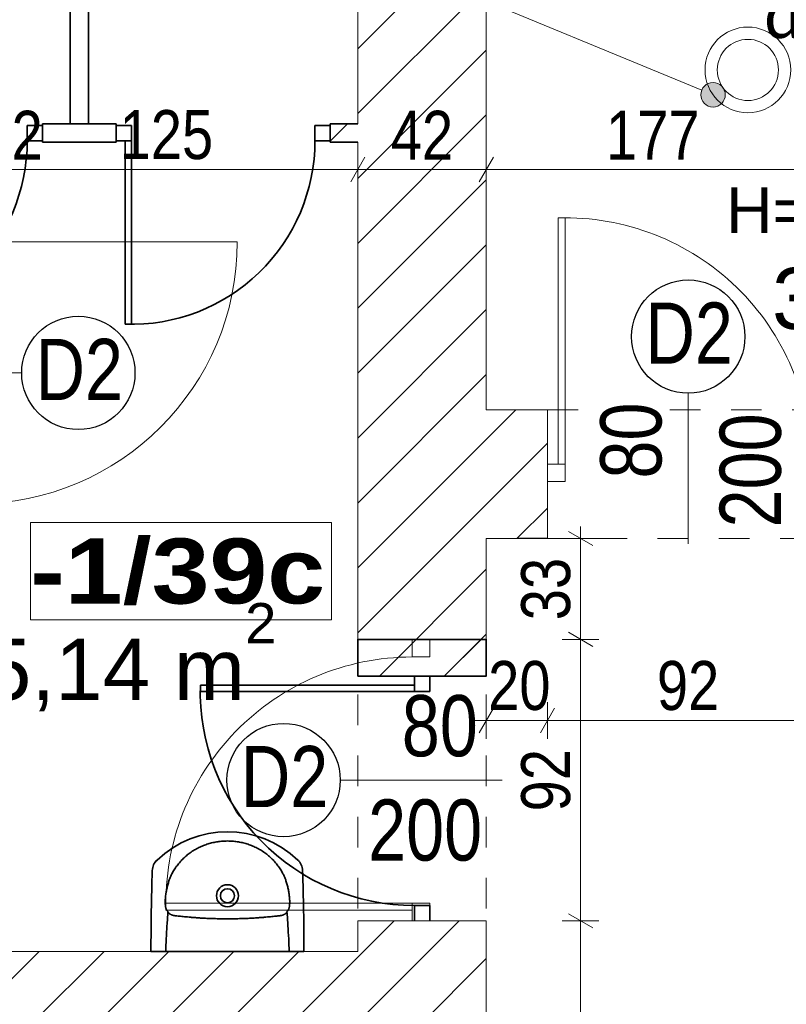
# Model space of a CAD drawing. Header units: centimetres. Extents: x 18292 to 3593338517, y 11794 to 62103.
# Tile 73 of 147: x 898356538 to 898356789, y 55362 to 55684. Entities that reach past the tile are written whole.
import ezdxf

# ---------------------------------------------------------------- set-up
doc = ezdxf.new("R2010")
doc.units = ezdxf.units.CM
doc.header["$MEASUREMENT"] = 0
doc.linetypes.add('Dashed-002', pattern=[20, 10, -10])
for name, color, linetype in [('499-Wymiary i opisy', 7, 'Continuous'), ('___WYBURZENIA', 7, 'Continuous'), ('__PROJEKTOWANE', 7, 'Continuous'), ('MF-NR', 7, 'Continuous'), ('MF_KRESKOWANIE', 7, 'Continuous'), ('MF_NR', 7, 'Continuous'), ('MF_OKNA', 7, 'Continuous'), ('MF_przerywana', 7, 'Continuous'), ('MF_SCIANY_DZIAL istniejące', 7, 'Continuous'), ('MF_SCIANY_KONSTR', 7, 'Continuous'), ('MF_WIDOK', 7, 'Continuous')]:
    doc.layers.add(name, color=color, linetype=linetype)
doc.styles.add('GENERATED_STYLE_2', font='txt')
doc.styles.add('GENERATED_STYLE_4', font='txt')
doc.styles.add('GENERATED_STYLE_5', font='txt')
doc.styles.add('GENERATED_STYLE_7', font='txt')
doc.dimstyles.new('GENERATED_STYLE__1', dxfattribs={"dimtxt": 16, "dimasz": 6.08, "dimexe": 0.18, "dimexo": 0.0625, "dimgap": 0.09, "dimtad": 1, "dimtih": 1, "dimtoh": 1, "dimdec": 0, "dimzin": 0, "dimdsep": 46, "dimtxsty": 'GENERATED_STYLE_4', "dimblk": 'ARROWHEAD_2', "dimblk1": 'ARROWHEAD_2', "dimblk2": 'ARROWHEAD_2', "dimcen": 0.09, "dimse1": 1, "dimse2": 1, "dimclrd": 7, "dimclre": 7, "dimclrt": 7, "dimadec": 0, "dimazin": 0, "dimtfac": 1, "dimtdec": 4, "dimtmove": 0, "dimatfit": 3, "dimfxl": 0, "dimtolj": 1, "dimtzin": 0, "dimarcsym": 0})
doc.dimstyles.new('GENERATED_STYLE__2', dxfattribs={"dimtxt": 16, "dimasz": 6.08, "dimexe": 0.18, "dimexo": 0.0625, "dimgap": 0.09, "dimtad": 1, "dimtih": 1, "dimtoh": 1, "dimdec": 0, "dimzin": 0, "dimdsep": 46, "dimtxsty": 'GENERATED_STYLE_4', "dimblk": 'ARROWHEAD_2', "dimblk1": 'ARROWHEAD_2', "dimblk2": 'ARROWHEAD_2', "dimcen": 0.09, "dimse1": 1, "dimse2": 1, "dimclrd": 7, "dimclre": 7, "dimclrt": 7, "dimadec": 0, "dimazin": 0, "dimtfac": 1, "dimtdec": 4, "dimtmove": 2, "dimatfit": 3, "dimfxl": 0, "dimtolj": 1, "dimtzin": 0, "dimarcsym": 0})
doc.dimstyles.new('GENERATED_STYLE__4', dxfattribs={"dimtxt": 16, "dimasz": 6.08, "dimexe": 0.18, "dimexo": 0.0625, "dimgap": 0.09, "dimtad": 1, "dimdec": 0, "dimzin": 0, "dimdsep": 46, "dimtxsty": 'GENERATED_STYLE_4', "dimblk": 'ARROWHEAD_2', "dimblk1": 'ARROWHEAD_2', "dimblk2": 'ARROWHEAD_2', "dimcen": 0.09, "dimse1": 1, "dimse2": 1, "dimclrd": 7, "dimclre": 7, "dimclrt": 7, "dimadec": 0, "dimazin": 0, "dimtfac": 1, "dimtdec": 4, "dimtmove": 0, "dimatfit": 3, "dimfxl": 0, "dimtolj": 1, "dimtzin": 0, "dimarcsym": 0})
pattern_1 = [(45, (903196041.254, 3898003.605), (-10.606601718, 10.606601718), [])]

# ---------------------------------------------------------------- blocks, each defined once
blk = doc.blocks.new('Drzwi metalowe 21_5')
at = {"layer": '__PROJEKTOWANE', "color": 7, "linetype": 'Continuous', "lineweight": 13}
blk.add_line((42.8, 0), (42.8, 85.6), dxfattribs=at)
at = {"layer": '__PROJEKTOWANE', "color": 150, "linetype": 'Continuous', "lineweight": 13}
for p, q in [((-46, 0), (-50.3, 0)), ((-46, 0), (-50.3, 0)), ((-46, 0), (-46, -10)), ((-46, 0), (-46, -10)), ((46, 0), (46, -10)), ((46, 0), (46, -10)), ((46, 0), (50.3, 0)), ((46, 0), (50.3, 0)), ((-46, -12), (-50.3, -12)), ((-46, -12), (-50.3, -12)), ((-46, -10), (-46, -12)), ((-46, -10), (-46, -12)), ((46, -10), (46, -12)), ((46, -10), (46, -12)), ((46, -12), (50.3, -12)), ((46, -12), (50.3, -12))]:
    blk.add_line(p, q, dxfattribs=at)
at = {"layer": '__PROJEKTOWANE', "color": 7, "linetype": 'Continuous', "lineweight": 15}
for p, q in [((-42.8, 0), (-46, 0)), ((-46, 0), (-46, -10)), ((-42.8, -10), (-42.8, 0)), ((46, 0), (42.8, 0)), ((42.8, 0), (42.8, -10)), ((46, -10), (46, 0)), ((-46, -10), (-42.8, -10)), ((42.8, -10), (46, -10))]:
    blk.add_line(p, q, dxfattribs=at)
at = {"layer": '__PROJEKTOWANE', "color": 7, "linetype": 'Continuous', "lineweight": 13}
blk.add_arc((42.8, 0), 85.6, 90, 180, dxfattribs=at)
blk = doc.blocks.new('*D353', base_point=(903196041.25, 3898003.61))
at = {"layer": '499-Wymiary i opisy', "color": 7, "linetype": 'Continuous', "lineweight": 13}
for p, q in [((898356523.97, 55629.09), (898356523.97, 55641.09)), ((898356648.97, 55629.09), (898356648.97, 55641.09)), ((898356526.28, 55639.09), (898356521.66, 55631.09)), ((898356651.28, 55639.09), (898356646.66, 55631.09)), ((898356523.97, 55635.09), (898356648.97, 55635.09))]:
    blk.add_line(p, q, dxfattribs=at)
at = {"layer": '499-Wymiary i opisy', "color": 7, "lineweight": 13, "char_height": 16, "attachment_point": 7, "style": 'GENERATED_STYLE_4'}
for s, insert in [('\\A1;{\\pql;\\fArial Narrow|b0|i0|c238|p34;12}', (898356525.6, 55638.29)), ('\\A1;{\\pql;\\fArial Narrow|b0|i0|c238|p34;125}', (898356571.11, 55638.29))]:
    blk.add_mtext(s, dxfattribs=dict(at, insert=insert))
blk = doc.blocks.new('ARROWHEAD_2')
at = {"color": 0, "linetype": 'Continuous', "lineweight": 0}
for p, q in [((-0.378, -0.655), (0.378, 0.655)), ((0, 0), (-1, 0))]:
    blk.add_line(p, q, dxfattribs=at)
blk = doc.blocks.new('*D354', base_point=(903196041.25, 3898003.61))
at = {"layer": '499-Wymiary i opisy', "color": 7, "linetype": 'Continuous', "lineweight": 13}
for p, q in [((898356648.97, 55629.09), (898356648.97, 55641.09)), ((898356690.97, 55629.09), (898356690.97, 55641.09)), ((898356651.28, 55639.09), (898356646.66, 55631.09)), ((898356693.28, 55639.09), (898356688.66, 55631.09)), ((898356648.97, 55635.09), (898356690.97, 55635.09))]:
    blk.add_line(p, q, dxfattribs=at)
at = {"layer": '499-Wymiary i opisy', "color": 7, "lineweight": 13, "insert": (898356659.73, 55638.29), "char_height": 16, "attachment_point": 7, "style": 'GENERATED_STYLE_4'}
blk.add_mtext('\\A1;{\\pql;\\fArial Narrow|b0|i0|c238|p34;42}', dxfattribs=at)
blk = doc.blocks.new('*D355', base_point=(903196041.25, 3898003.61))
at = {"layer": '499-Wymiary i opisy', "color": 7, "linetype": 'Continuous', "lineweight": 13}
for p, q in [((898356690.97, 55629.09), (898356690.97, 55641.09)), ((898356867.97, 55629.09), (898356867.97, 55641.09)), ((898356693.28, 55639.09), (898356688.66, 55631.09)), ((898356870.28, 55639.09), (898356865.66, 55631.09)), ((898356690.97, 55635.09), (898356867.97, 55635.09))]:
    blk.add_line(p, q, dxfattribs=at)
at = {"layer": '499-Wymiary i opisy', "color": 7, "lineweight": 13, "insert": (898356730.09, 55638.29), "char_height": 16, "attachment_point": 7, "style": 'GENERATED_STYLE_4'}
blk.add_mtext('\\A1;{\\pql;\\fArial Narrow|b0|i0|c238|p34;177}', dxfattribs=at)
blk = doc.blocks.new('*D424', base_point=(903196041.25, 3898003.61))
at = {"layer": '499-Wymiary i opisy', "color": 7, "linetype": 'Continuous', "lineweight": 13}
for p, q in [((898356690.97, 55448.99), (898356690.97, 55460.99)), ((898356710.97, 55448.99), (898356710.97, 55460.99)), ((898356693.28, 55458.99), (898356688.66, 55450.99)), ((898356713.28, 55458.99), (898356708.66, 55450.99)), ((898356687.06, 55454.99), (898356690.97, 55454.99)), ((898356690.97, 55454.99), (898356710.97, 55454.99))]:
    blk.add_line(p, q, dxfattribs=at)
at = {"layer": '499-Wymiary i opisy', "color": 7, "lineweight": 13, "insert": (898356691.56, 55458.19), "char_height": 16, "attachment_point": 7, "style": 'GENERATED_STYLE_4'}
blk.add_mtext('\\A1;{\\pql;\\fArial Narrow|b0|i0|c238|p34;20}', dxfattribs=at)
blk = doc.blocks.new('*D425', base_point=(903196041.25, 3898003.61))
at = {"layer": '499-Wymiary i opisy', "color": 7, "linetype": 'Continuous', "lineweight": 13}
for p, q in [((898356710.97, 55448.99), (898356710.97, 55460.99)), ((898356802.97, 55448.99), (898356802.97, 55460.99)), ((898356713.28, 55458.99), (898356708.66, 55450.99)), ((898356805.28, 55458.99), (898356800.66, 55450.99)), ((898356710.97, 55454.99), (898356802.97, 55454.99))]:
    blk.add_line(p, q, dxfattribs=at)
at = {"layer": '499-Wymiary i opisy', "color": 7, "lineweight": 13, "insert": (898356746.73, 55458.19), "char_height": 16, "attachment_point": 7, "style": 'GENERATED_STYLE_4'}
blk.add_mtext('\\A1;{\\pql;\\fArial Narrow|b0|i0|c238|p34;92}', dxfattribs=at)
blk = doc.blocks.new('*D433', base_point=(903196041.25, 3898003.61))
at = {"layer": '499-Wymiary i opisy', "color": 7, "linetype": 'Continuous', "lineweight": 13}
for p, q in [((898356727.79, 55389.49), (898356715.79, 55389.49)), ((898356717.79, 55391.8), (898356725.79, 55387.18)), ((898356721.79, 55191.49), (898356721.79, 55389.49)), ((898356717.79, 55193.8), (898356725.79, 55189.18)), ((898356727.79, 55191.49), (898356715.79, 55191.49))]:
    blk.add_line(p, q, dxfattribs=at)
at = {"layer": '499-Wymiary i opisy', "color": 7, "lineweight": 13, "insert": (898356718.59, 55275.13), "char_height": 16, "attachment_point": 7, "rotation": 90, "style": 'GENERATED_STYLE_4'}
blk.add_mtext('\\A1;{\\pql;\\fArial Narrow|b0|i0|c238|p34;198}', dxfattribs=at)
blk = doc.blocks.new('*D434', base_point=(903196041.25, 3898003.61))
at = {"layer": '499-Wymiary i opisy', "color": 7, "linetype": 'Continuous', "lineweight": 13}
for p, q in [((898356717.79, 55483.8), (898356725.79, 55479.18)), ((898356727.79, 55481.49), (898356715.79, 55481.49)), ((898356721.79, 55389.49), (898356721.79, 55481.49)), ((898356727.79, 55389.49), (898356715.79, 55389.49)), ((898356717.79, 55391.8), (898356725.79, 55387.18))]:
    blk.add_line(p, q, dxfattribs=at)
at = {"layer": '499-Wymiary i opisy', "color": 7, "lineweight": 13, "insert": (898356718.59, 55425.25), "char_height": 16, "attachment_point": 7, "rotation": 90, "style": 'GENERATED_STYLE_4'}
blk.add_mtext('\\A1;{\\pql;\\fArial Narrow|b0|i0|c238|p34;92}', dxfattribs=at)
blk = doc.blocks.new('*D435', base_point=(903196041.25, 3898003.61))
at = {"layer": '499-Wymiary i opisy', "color": 7, "linetype": 'Continuous', "lineweight": 13}
for p, q in [((898356721.79, 55514.49), (898356721.79, 55518.41)), ((898356725.79, 55512.18), (898356717.79, 55516.8)), ((898356727.79, 55514.49), (898356715.79, 55514.49)), ((898356721.79, 55481.49), (898356721.79, 55514.49)), ((898356717.79, 55483.8), (898356725.79, 55479.18)), ((898356727.79, 55481.49), (898356715.79, 55481.49))]:
    blk.add_line(p, q, dxfattribs=at)
at = {"layer": '499-Wymiary i opisy', "color": 7, "lineweight": 13, "insert": (898356718.59, 55487.75), "char_height": 16, "attachment_point": 7, "rotation": 90, "style": 'GENERATED_STYLE_4'}
blk.add_mtext('\\A1;{\\pql;\\fArial Narrow|b0|i0|c238|p34;33}', dxfattribs=at)
blk = doc.blocks.new('*D478', base_point=(903196041.25, 3898003.61))
at = {"layer": '499-Wymiary i opisy', "color": 7, "linetype": 'Continuous', "lineweight": 13}
for p, q in [((898356511.97, 55751.85), (898356511.97, 55763.85)), ((898356523.97, 55751.85), (898356523.97, 55763.85)), ((898356514.28, 55761.85), (898356509.66, 55753.85)), ((898356521.66, 55753.85), (898356526.28, 55761.85)), ((898356511.97, 55757.85), (898356523.97, 55757.85)), ((898356523.97, 55757.85), (898356527.88, 55757.85))]:
    blk.add_line(p, q, dxfattribs=at)
at = {"layer": '499-Wymiary i opisy', "color": 7, "lineweight": 13, "insert": (898356526.28, 55761.05), "char_height": 16, "attachment_point": 7, "style": 'GENERATED_STYLE_4'}
blk.add_mtext('\\A1;{\\pql;\\fArial Narrow|b0|i0|c238|p34;12}', dxfattribs=at)

msp = doc.modelspace()

# ---------------------------------------------------------------- hatches: boundary and pattern name
at = {"layer": '___WYBURZENIA', "linetype": 'Continuous', "lineweight": 35}
h = msp.add_hatch(dxfattribs=at)
h.set_pattern_fill('bloczki_ceramiczne_0006', color=30, style=0, pattern_type=2)
h.set_pattern_definition(pattern_1)
h.paths.add_polyline_path([(898356648.97, 55469.49), (898356690.97, 55469.49), (898356690.97, 55481.49), (898356648.97, 55481.49)])
at = {"layer": '__PROJEKTOWANE', "linetype": 'Continuous', "lineweight": 13}
msp.add_hatch(color=150, dxfattribs=at).paths.add_polyline_path([(898356761.07, 55659.52), (898356761.38, 55657.99), (898356762.24, 55656.69), (898356763.54, 55655.83), (898356765.07, 55655.52), (898356766.6, 55655.83), (898356767.9, 55656.69), (898356768.77, 55657.99), (898356769.07, 55659.52), (898356768.77, 55661.05), (898356767.9, 55662.35), (898356766.6, 55663.22), (898356765.07, 55663.52), (898356763.54, 55663.22), (898356762.24, 55662.35), (898356761.38, 55661.05)])
at = {"layer": 'MF_KRESKOWANIE', "linetype": 'Continuous', "lineweight": 13}
h = msp.add_hatch(dxfattribs=at)
h.set_pattern_fill('bloczki_ceramiczne_0006', color=250, style=0, pattern_type=2)
h.set_pattern_definition(pattern_1)
h.paths.add_polyline_path([(898356648.97, 55649.99), (898356639.95, 55649.99), (898356639.95, 55643.99), (898356648.97, 55643.99), (898356648.97, 55469.49), (898356690.97, 55469.49), (898356690.97, 55514.49), (898356710.97, 55514.65), (898356710.97, 55556.49), (898356690.97, 55556.49), (898356690.97, 55776.49), (898356696.97, 55776.49), (898356696.97, 55820.49), (898356684.97, 55820.49), (898356684.97, 55850.49), (898356660.97, 55850.49), (898356660.97, 55820.49), (898356639.7, 55820.49), (898356639.7, 55790.49), (898356648.97, 55790.49)])
h = msp.add_hatch(dxfattribs=at)
h.set_pattern_fill('bloczki_ceramiczne_0006', color=250, style=0, pattern_type=2)
h.set_pattern_definition(pattern_1)
h.paths.add_polyline_path([(898356084.97, 55355.49), (898356648.97, 55355.49), (898356648.97, 55191.49), (898356690.97, 55191.49), (898356690.97, 55389.49), (898356648.97, 55389.49), (898356648.97, 55379.49), (898356372.97, 55379.49), (898356366.94, 55379.49), (898356278.95, 55379.49), (898356272.95, 55379.49), (898356184.96, 55379.49), (898356178.96, 55379.49), (898356084.97, 55379.49)])

# ---------------------------------------------------------------- linework, layer by layer
at = {"layer": '___WYBURZENIA', "color": 30, "linetype": 'Continuous', "lineweight": 35}
for p, q in [((898356554.93, 55790.1), (898356554.93, 55649.99)), ((898356560.93, 55790.1), (898356560.93, 55649.99)), ((898356545.91, 55649.49), (898356540.91, 55649.49)), ((898356540.91, 55649.49), (898356540.91, 55644.49)), ((898356545.91, 55649.99), (898356569.95, 55649.99)), ((898356545.91, 55649.99), (898356545.91, 55643.99)), ((898356545.91, 55646.99), (898356545.91, 55649.49)), ((898356569.95, 55643.99), (898356569.95, 55649.99)), ((898356569.95, 55646.99), (898356569.95, 55649.49)), ((898356569.95, 55649.49), (898356574.95, 55649.49)), ((898356574.95, 55649.49), (898356574.95, 55644.49)), ((898356639.95, 55649.49), (898356634.95, 55649.49)), ((898356634.95, 55649.49), (898356634.95, 55644.49)), ((898356639.95, 55649.99), (898356639.95, 55643.99)), ((898356639.95, 55649.99), (898356648.97, 55649.99)), ((898356639.95, 55646.99), (898356639.95, 55649.49)), ((898356540.91, 55644.49), (898356545.91, 55644.49)), ((898356545.91, 55643.99), (898356569.95, 55643.99)), ((898356560.93, 55643.99), (898356569.95, 55643.99)), ((898356574.95, 55644.49), (898356569.95, 55644.49)), ((898356572.95, 55644.49), (898356572.95, 55584.53)), ((898356574.95, 55644.49), (898356574.95, 55584.49)), ((898356634.95, 55644.49), (898356639.95, 55644.49)), ((898356639.95, 55643.99), (898356648.97, 55643.99)), ((898356639.95, 55643.99), (898356648.97, 55643.99)), ((898356667.47, 55464.49), (898356667.47, 55469.49)), ((898356672.47, 55469.49), (898356672.47, 55464.49)), ((898356667.47, 55464.49), (898356597.47, 55464.49)), ((898356667.47, 55466.49), (898356597.5, 55466.49)), ((898356672.47, 55464.49), (898356667.47, 55464.49)), ((898356672.47, 55394.49), (898356667.47, 55394.49)), ((898356667.47, 55394.49), (898356667.47, 55389.49)), ((898356672.47, 55389.49), (898356672.47, 55394.49)), ((898356581.36, 55379.49), (898356631.36, 55379.49))]:
    msp.add_line(p, q, dxfattribs=at)
at = {"layer": '___WYBURZENIA', "color": 30, "linetype": 'Continuous', "lineweight": 35, "flags": 128}
msp.add_lwpolyline([(898356648.97, 55469.49), (898356690.97, 55469.49), (898356690.97, 55481.49), (898356648.97, 55481.49)], close=True, dxfattribs=at)
at = {"layer": '___WYBURZENIA', "color": 30, "linetype": 'Continuous', "lineweight": 35}
for radius in [3.6, 2.3]:
    msp.add_circle((898356606.36, 55397.69), radius, dxfattribs=at)
for centre, radius, start, end in [((898356480.91, 55644.49), 60, 268.0898, 0), ((898356574.95, 55644.49), 60, 268.0898, 0), ((898356667.47, 55464.49), 70, 178.3628, 270), ((898356606.36, 55385.29), 33.3, 46.2524, 133.7476), ((898356586.79, 55405.74), 5, 133.7476, 178.1181), ((898356625.93, 55405.74), 5, 1.8819, 46.2524), ((898357385.5, 55379.49), 804.15, 178.11808, 180), ((898355827.21, 55379.49), 804.15, 0, 1.88192)]:
    msp.add_arc(centre, radius, start, end, dxfattribs=at)
for points, knots in [([(898356588.34, 55405.12), (898356588.47, 55405.36), (898356588.6, 55405.59), (898356588.74, 55405.83), (898356588.88, 55406.06), (898356589.03, 55406.29), (898356589.18, 55406.51), (898356589.32, 55406.74), (898356589.48, 55406.97), (898356589.64, 55407.19), (898356589.79, 55407.41), (898356589.96, 55407.62), (898356590.12, 55407.84), (898356590.29, 55408.05), (898356590.46, 55408.26), (898356590.64, 55408.47), (898356590.81, 55408.68), (898356590.99, 55408.88), (898356591.17, 55409.08), (898356591.36, 55409.28), (898356591.54, 55409.47), (898356591.73, 55409.66), (898356591.92, 55409.85), (898356592.12, 55410.04), (898356592.32, 55410.22), (898356592.51, 55410.4), (898356592.71, 55410.58), (898356592.92, 55410.76), (898356593.12, 55410.93), (898356593.33, 55411.1), (898356593.54, 55411.26), (898356593.75, 55411.43), (898356593.97, 55411.59), (898356594.19, 55411.75), (898356594.41, 55411.9), (898356594.63, 55412.06), (898356594.86, 55412.21), (898356595.09, 55412.36), (898356595.32, 55412.5), (898356595.55, 55412.64), (898356595.79, 55412.78), (898356596.02, 55412.92), (898356596.27, 55413.05), (898356596.51, 55413.18), (898356596.75, 55413.31), (898356597, 55413.43), (898356597.24, 55413.55), (898356597.49, 55413.67), (898356597.74, 55413.78), (898356597.99, 55413.89), (898356598.24, 55414), (898356598.49, 55414.1), (898356598.75, 55414.2), (898356599, 55414.29), (898356599.25, 55414.38), (898356599.51, 55414.47), (898356599.76, 55414.56), (898356600.02, 55414.63), (898356600.28, 55414.71), (898356600.54, 55414.79), (898356600.8, 55414.86), (898356601.06, 55414.93), (898356601.32, 55414.99), (898356601.58, 55415.05), (898356601.85, 55415.11), (898356602.11, 55415.17), (898356602.38, 55415.22), (898356602.64, 55415.26), (898356602.91, 55415.31), (898356603.17, 55415.35), (898356603.44, 55415.39), (898356603.7, 55415.42), (898356603.97, 55415.45), (898356604.23, 55415.48), (898356604.5, 55415.51), (898356604.77, 55415.53), (898356605.03, 55415.55), (898356605.3, 55415.56), (898356605.56, 55415.57), (898356605.83, 55415.58), (898356606.09, 55415.58), (898356606.36, 55415.58)], [0, 0, 0, 0, 1, 1, 1, 2, 2, 2, 3, 3, 3, 4, 4, 4, 5, 5, 5, 6, 6, 6, 7, 7, 7, 8, 8, 8, 9, 9, 9, 10, 10, 10, 11, 11, 11, 12, 12, 12, 13, 13, 13, 14, 14, 14, 15, 15, 15, 16, 16, 16, 17, 17, 17, 18, 18, 18, 19, 19, 19, 20, 20, 20, 21, 21, 21, 22, 22, 22, 23, 23, 23, 24, 24, 24, 25, 25, 25, 26, 26, 26, 27, 27, 27, 27]), ([(898356624.37, 55405.12), (898356624.25, 55405.36), (898356624.11, 55405.59), (898356623.97, 55405.83), (898356623.83, 55406.06), (898356623.69, 55406.29), (898356623.54, 55406.51), (898356623.39, 55406.74), (898356623.24, 55406.97), (898356623.08, 55407.19), (898356622.92, 55407.41), (898356622.76, 55407.62), (898356622.59, 55407.84), (898356622.43, 55408.05), (898356622.26, 55408.26), (898356622.08, 55408.47), (898356621.91, 55408.68), (898356621.73, 55408.88), (898356621.54, 55409.08), (898356621.36, 55409.28), (898356621.17, 55409.47), (898356620.98, 55409.66), (898356620.79, 55409.85), (898356620.6, 55410.04), (898356620.4, 55410.22), (898356620.2, 55410.4), (898356620, 55410.58), (898356619.8, 55410.76), (898356619.59, 55410.93), (898356619.39, 55411.1), (898356619.18, 55411.26), (898356618.96, 55411.43), (898356618.75, 55411.59), (898356618.53, 55411.75), (898356618.31, 55411.9), (898356618.09, 55412.06), (898356617.86, 55412.21), (898356617.63, 55412.36), (898356617.4, 55412.5), (898356617.17, 55412.64), (898356616.93, 55412.78), (898356616.69, 55412.92), (898356616.45, 55413.05), (898356616.21, 55413.18), (898356615.97, 55413.31), (898356615.72, 55413.43), (898356615.47, 55413.55), (898356615.22, 55413.67), (898356614.97, 55413.78), (898356614.73, 55413.89), (898356614.48, 55414), (898356614.22, 55414.1), (898356613.97, 55414.2), (898356613.72, 55414.29), (898356613.46, 55414.38), (898356613.21, 55414.47), (898356612.95, 55414.56), (898356612.7, 55414.63), (898356612.44, 55414.71), (898356612.18, 55414.79), (898356611.92, 55414.86), (898356611.66, 55414.93), (898356611.4, 55414.99), (898356611.13, 55415.05), (898356610.87, 55415.11), (898356610.61, 55415.17), (898356610.34, 55415.22), (898356610.08, 55415.26), (898356609.81, 55415.31), (898356609.55, 55415.35), (898356609.28, 55415.39), (898356609.01, 55415.42), (898356608.75, 55415.45), (898356608.48, 55415.48), (898356608.22, 55415.51), (898356607.95, 55415.53), (898356607.68, 55415.55), (898356607.42, 55415.56), (898356607.15, 55415.57), (898356606.89, 55415.58), (898356606.62, 55415.58), (898356606.36, 55415.58)], [0, 0, 0, 0, 1, 1, 1, 2, 2, 2, 3, 3, 3, 4, 4, 4, 5, 5, 5, 6, 6, 6, 7, 7, 7, 8, 8, 8, 9, 9, 9, 10, 10, 10, 11, 11, 11, 12, 12, 12, 13, 13, 13, 14, 14, 14, 15, 15, 15, 16, 16, 16, 17, 17, 17, 18, 18, 18, 19, 19, 19, 20, 20, 20, 21, 21, 21, 22, 22, 22, 23, 23, 23, 24, 24, 24, 25, 25, 25, 26, 26, 26, 27, 27, 27, 27]), ([(898356586.28, 55398.66), (898356586.32, 55398.88), (898356586.35, 55399.1), (898356586.39, 55399.32), (898356586.43, 55399.54), (898356586.48, 55399.76), (898356586.52, 55399.98), (898356586.57, 55400.2), (898356586.62, 55400.42), (898356586.67, 55400.64), (898356586.73, 55400.86), (898356586.78, 55401.08), (898356586.84, 55401.29), (898356586.9, 55401.51), (898356586.97, 55401.73), (898356587.03, 55401.94), (898356587.1, 55402.16), (898356587.17, 55402.37), (898356587.24, 55402.59)], [0, 0, 0, 0, 1, 1, 1, 2, 2, 2, 3, 3, 3, 4, 4, 4, 5, 5, 5, 6, 6, 6, 6]), ([(898356587.24, 55402.59), (898356587.3, 55402.76), (898356587.36, 55402.92), (898356587.42, 55403.09), (898356587.48, 55403.26), (898356587.55, 55403.43), (898356587.62, 55403.6), (898356587.69, 55403.78), (898356587.77, 55403.95), (898356587.85, 55404.12), (898356587.92, 55404.29), (898356588, 55404.46), (898356588.09, 55404.63), (898356588.17, 55404.79), (898356588.25, 55404.96), (898356588.34, 55405.12)], [0, 0, 0, 0, 1, 1, 1, 2, 2, 2, 3, 3, 3, 4, 4, 4, 5, 5, 5, 5]), ([(898356625.47, 55402.59), (898356625.42, 55402.76), (898356625.36, 55402.92), (898356625.3, 55403.09), (898356625.23, 55403.26), (898356625.16, 55403.43), (898356625.09, 55403.6), (898356625.02, 55403.78), (898356624.95, 55403.95), (898356624.87, 55404.12), (898356624.79, 55404.29), (898356624.71, 55404.46), (898356624.63, 55404.63), (898356624.55, 55404.79), (898356624.46, 55404.96), (898356624.37, 55405.12)], [0, 0, 0, 0, 1, 1, 1, 2, 2, 2, 3, 3, 3, 4, 4, 4, 5, 5, 5, 5]), ([(898356626.43, 55398.66), (898356626.4, 55398.88), (898356626.36, 55399.1), (898356626.32, 55399.32), (898356626.28, 55399.54), (898356626.24, 55399.76), (898356626.19, 55399.98), (898356626.15, 55400.2), (898356626.1, 55400.42), (898356626.04, 55400.64), (898356625.99, 55400.86), (898356625.93, 55401.08), (898356625.87, 55401.29), (898356625.81, 55401.51), (898356625.75, 55401.73), (898356625.68, 55401.94), (898356625.62, 55402.16), (898356625.55, 55402.37), (898356625.47, 55402.59)], [0, 0, 0, 0, 1, 1, 1, 2, 2, 2, 3, 3, 3, 4, 4, 4, 5, 5, 5, 6, 6, 6, 6]), ([(898356586.08, 55394.35), (898356586.07, 55394.48), (898356586.05, 55394.6), (898356586.05, 55394.73), (898356586.04, 55394.87), (898356586.03, 55395), (898356586.02, 55395.14), (898356586.02, 55395.29), (898356586.01, 55395.44), (898356586.01, 55395.59), (898356586.01, 55395.76), (898356586.02, 55395.93), (898356586.02, 55396.1), (898356586.03, 55396.29), (898356586.04, 55396.48), (898356586.06, 55396.67), (898356586.07, 55396.89), (898356586.09, 55397.11), (898356586.11, 55397.32), (898356586.14, 55397.56), (898356586.17, 55397.8), (898356586.2, 55398.04)], [0, 0, 0, 0, 1, 1, 1, 2, 2, 2, 3, 3, 3, 4, 4, 4, 5, 5, 5, 6, 6, 6, 7, 7, 7, 7]), ([(898356586.2, 55398.04), (898356586.21, 55398.15), (898356586.22, 55398.25), (898356586.24, 55398.35), (898356586.25, 55398.45), (898356586.27, 55398.56), (898356586.28, 55398.66)], [0, 0, 0, 0, 1, 1, 1, 2, 2, 2, 2]), ([(898356626.52, 55398.04), (898356626.51, 55398.15), (898356626.49, 55398.25), (898356626.48, 55398.35), (898356626.46, 55398.45), (898356626.45, 55398.56), (898356626.43, 55398.66)], [0, 0, 0, 0, 1, 1, 1, 2, 2, 2, 2]), ([(898356626.64, 55394.35), (898356626.65, 55394.48), (898356626.66, 55394.6), (898356626.67, 55394.73), (898356626.68, 55394.87), (898356626.69, 55395), (898356626.69, 55395.14), (898356626.7, 55395.29), (898356626.7, 55395.44), (898356626.7, 55395.59), (898356626.7, 55395.76), (898356626.7, 55395.93), (898356626.69, 55396.1), (898356626.68, 55396.29), (898356626.67, 55396.48), (898356626.66, 55396.67), (898356626.64, 55396.89), (898356626.63, 55397.11), (898356626.6, 55397.32), (898356626.58, 55397.56), (898356626.55, 55397.8), (898356626.52, 55398.04)], [0, 0, 0, 0, 1, 1, 1, 2, 2, 2, 3, 3, 3, 4, 4, 4, 5, 5, 5, 6, 6, 6, 7, 7, 7, 7]), ([(898356586.91, 55392.47), (898356586.88, 55392.51), (898356586.84, 55392.55), (898356586.81, 55392.59), (898356586.77, 55392.63), (898356586.74, 55392.68), (898356586.7, 55392.72), (898356586.67, 55392.77), (898356586.64, 55392.81), (898356586.6, 55392.86), (898356586.57, 55392.9), (898356586.54, 55392.95), (898356586.52, 55392.99), (898356586.49, 55393.04), (898356586.46, 55393.08), (898356586.44, 55393.13), (898356586.41, 55393.17), (898356586.39, 55393.22), (898356586.37, 55393.27), (898356586.34, 55393.31), (898356586.32, 55393.36), (898356586.3, 55393.4), (898356586.28, 55393.45), (898356586.27, 55393.5), (898356586.25, 55393.54), (898356586.23, 55393.59), (898356586.22, 55393.63), (898356586.2, 55393.68), (898356586.19, 55393.73), (898356586.17, 55393.77), (898356586.16, 55393.82), (898356586.15, 55393.87), (898356586.14, 55393.92), (898356586.13, 55393.97), (898356586.12, 55394.01), (898356586.11, 55394.06), (898356586.11, 55394.1), (898356586.1, 55394.15), (898356586.1, 55394.19), (898356586.09, 55394.23), (898356586.09, 55394.27), (898356586.08, 55394.31), (898356586.08, 55394.35)], [0, 0, 0, 0, 1, 1, 1, 2, 2, 2, 3, 3, 3, 4, 4, 4, 5, 5, 5, 6, 6, 6, 7, 7, 7, 8, 8, 8, 9, 9, 9, 10, 10, 10, 11, 11, 11, 12, 12, 12, 13, 13, 13, 14, 14, 14, 14]), ([(898356625.8, 55392.47), (898356625.84, 55392.51), (898356625.87, 55392.55), (898356625.91, 55392.59), (898356625.94, 55392.63), (898356625.98, 55392.68), (898356626.01, 55392.72), (898356626.05, 55392.77), (898356626.08, 55392.81), (898356626.11, 55392.86), (898356626.14, 55392.9), (898356626.17, 55392.95), (898356626.2, 55392.99), (898356626.23, 55393.04), (898356626.25, 55393.08), (898356626.28, 55393.13), (898356626.3, 55393.17), (898356626.33, 55393.22), (898356626.35, 55393.27), (898356626.37, 55393.31), (898356626.39, 55393.36), (898356626.41, 55393.4), (898356626.43, 55393.45), (898356626.45, 55393.5), (898356626.47, 55393.54), (898356626.48, 55393.59), (898356626.5, 55393.63), (898356626.51, 55393.68), (898356626.53, 55393.73), (898356626.54, 55393.77), (898356626.55, 55393.82), (898356626.57, 55393.87), (898356626.58, 55393.92), (898356626.58, 55393.97), (898356626.59, 55394.01), (898356626.6, 55394.06), (898356626.61, 55394.1), (898356626.61, 55394.15), (898356626.62, 55394.19), (898356626.62, 55394.23), (898356626.63, 55394.27), (898356626.63, 55394.31), (898356626.64, 55394.35)], [0, 0, 0, 0, 1, 1, 1, 2, 2, 2, 3, 3, 3, 4, 4, 4, 5, 5, 5, 6, 6, 6, 7, 7, 7, 8, 8, 8, 9, 9, 9, 10, 10, 10, 11, 11, 11, 12, 12, 12, 13, 13, 13, 14, 14, 14, 14]), ([(898356586.91, 55392.47), (898356586.8, 55390.95), (898356586.69, 55389.43), (898356586.59, 55387.9), (898356586.5, 55386.46), (898356586.42, 55385.02), (898356586.35, 55383.58), (898356586.28, 55382.22), (898356586.22, 55380.86), (898356586.17, 55379.49)], [0, 0, 0, 0, 1, 1, 1, 2, 2, 2, 3, 3, 3, 3]), ([(898356587.39, 55391.81), (898356587.36, 55391.84), (898356587.33, 55391.87), (898356587.3, 55391.9), (898356587.27, 55391.94), (898356587.24, 55391.98), (898356587.21, 55392.02), (898356587.17, 55392.06), (898356587.14, 55392.11), (898356587.11, 55392.15), (898356587.07, 55392.2), (898356587.04, 55392.26), (898356587, 55392.31), (898356586.97, 55392.36), (898356586.94, 55392.42), (898356586.91, 55392.47)], [0, 0, 0, 0, 1, 1, 1, 2, 2, 2, 3, 3, 3, 4, 4, 4, 5, 5, 5, 5]), ([(898356589.18, 55391.17), (898356589.12, 55391.18), (898356589.05, 55391.19), (898356588.99, 55391.2), (898356588.93, 55391.21), (898356588.86, 55391.22), (898356588.8, 55391.23), (898356588.74, 55391.24), (898356588.67, 55391.26), (898356588.61, 55391.27), (898356588.55, 55391.29), (898356588.49, 55391.31), (898356588.43, 55391.32), (898356588.37, 55391.34), (898356588.31, 55391.36), (898356588.25, 55391.38), (898356588.19, 55391.4), (898356588.13, 55391.43), (898356588.07, 55391.45), (898356588.01, 55391.48), (898356587.95, 55391.5), (898356587.9, 55391.53), (898356587.84, 55391.55), (898356587.78, 55391.58), (898356587.72, 55391.61), (898356587.67, 55391.64), (898356587.61, 55391.67), (898356587.56, 55391.71), (898356587.5, 55391.74), (898356587.45, 55391.77), (898356587.39, 55391.81)], [0, 0, 0, 0, 1, 1, 1, 2, 2, 2, 3, 3, 3, 4, 4, 4, 5, 5, 5, 6, 6, 6, 7, 7, 7, 8, 8, 8, 9, 9, 9, 10, 10, 10, 10]), ([(898356606.36, 55390.14), (898356605.57, 55390.14), (898356604.79, 55390.14), (898356604.01, 55390.16), (898356603.3, 55390.17), (898356602.59, 55390.18), (898356601.88, 55390.21), (898356601.25, 55390.23), (898356600.63, 55390.25), (898356600, 55390.28), (898356599.45, 55390.3), (898356598.89, 55390.33), (898356598.34, 55390.36), (898356597.84, 55390.39), (898356597.35, 55390.42), (898356596.86, 55390.45), (898356596.41, 55390.48), (898356595.97, 55390.51), (898356595.53, 55390.55), (898356595.13, 55390.58), (898356594.73, 55390.61), (898356594.33, 55390.64), (898356593.97, 55390.67), (898356593.61, 55390.7), (898356593.26, 55390.74), (898356592.93, 55390.77), (898356592.6, 55390.8), (898356592.28, 55390.83), (898356591.98, 55390.86), (898356591.69, 55390.89), (898356591.39, 55390.92), (898356591.12, 55390.95), (898356590.85, 55390.98), (898356590.59, 55391.01), (898356590.34, 55391.03), (898356590.1, 55391.06), (898356589.85, 55391.09), (898356589.63, 55391.11), (898356589.41, 55391.14), (898356589.18, 55391.17)], [0, 0, 0, 0, 1, 1, 1, 2, 2, 2, 3, 3, 3, 4, 4, 4, 5, 5, 5, 6, 6, 6, 7, 7, 7, 8, 8, 8, 9, 9, 9, 10, 10, 10, 11, 11, 11, 12, 12, 12, 13, 13, 13, 13]), ([(898356606.36, 55390.14), (898356607.14, 55390.14), (898356607.92, 55390.14), (898356608.71, 55390.16), (898356609.42, 55390.17), (898356610.13, 55390.18), (898356610.84, 55390.21), (898356611.46, 55390.23), (898356612.09, 55390.25), (898356612.71, 55390.28), (898356613.27, 55390.3), (898356613.82, 55390.33), (898356614.38, 55390.36), (898356614.87, 55390.39), (898356615.37, 55390.42), (898356615.86, 55390.45), (898356616.3, 55390.48), (898356616.75, 55390.51), (898356617.19, 55390.55), (898356617.59, 55390.58), (898356617.99, 55390.61), (898356618.38, 55390.64), (898356618.74, 55390.67), (898356619.1, 55390.7), (898356619.46, 55390.74), (898356619.79, 55390.77), (898356620.11, 55390.8), (898356620.44, 55390.83), (898356620.73, 55390.86), (898356621.03, 55390.89), (898356621.32, 55390.92), (898356621.59, 55390.95), (898356621.86, 55390.98), (898356622.13, 55391.01), (898356622.37, 55391.03), (898356622.62, 55391.06), (898356622.86, 55391.09), (898356623.09, 55391.11), (898356623.31, 55391.14), (898356623.53, 55391.17)], [0, 0, 0, 0, 1, 1, 1, 2, 2, 2, 3, 3, 3, 4, 4, 4, 5, 5, 5, 6, 6, 6, 7, 7, 7, 8, 8, 8, 9, 9, 9, 10, 10, 10, 11, 11, 11, 12, 12, 12, 13, 13, 13, 13]), ([(898356623.53, 55391.17), (898356623.6, 55391.18), (898356623.66, 55391.19), (898356623.73, 55391.2), (898356623.79, 55391.21), (898356623.85, 55391.22), (898356623.92, 55391.23), (898356623.98, 55391.24), (898356624.04, 55391.26), (898356624.1, 55391.27), (898356624.17, 55391.29), (898356624.23, 55391.31), (898356624.29, 55391.32), (898356624.35, 55391.34), (898356624.41, 55391.36), (898356624.47, 55391.38), (898356624.53, 55391.4), (898356624.59, 55391.43), (898356624.65, 55391.45), (898356624.7, 55391.48), (898356624.76, 55391.5), (898356624.82, 55391.53), (898356624.88, 55391.55), (898356624.94, 55391.58), (898356624.99, 55391.61), (898356625.05, 55391.64), (898356625.1, 55391.67), (898356625.16, 55391.71), (898356625.21, 55391.74), (898356625.27, 55391.77), (898356625.32, 55391.81)], [0, 0, 0, 0, 1, 1, 1, 2, 2, 2, 3, 3, 3, 4, 4, 4, 5, 5, 5, 6, 6, 6, 7, 7, 7, 8, 8, 8, 9, 9, 9, 10, 10, 10, 10]), ([(898356625.32, 55391.81), (898356625.35, 55391.84), (898356625.39, 55391.87), (898356625.41, 55391.9), (898356625.45, 55391.94), (898356625.48, 55391.98), (898356625.51, 55392.02), (898356625.55, 55392.06), (898356625.58, 55392.11), (898356625.61, 55392.15), (898356625.65, 55392.2), (898356625.68, 55392.26), (898356625.71, 55392.31), (898356625.74, 55392.36), (898356625.78, 55392.42), (898356625.8, 55392.47)], [0, 0, 0, 0, 1, 1, 1, 2, 2, 2, 3, 3, 3, 4, 4, 4, 5, 5, 5, 5]), ([(898356625.8, 55392.47), (898356625.92, 55390.95), (898356626.03, 55389.43), (898356626.12, 55387.9), (898356626.21, 55386.46), (898356626.29, 55385.02), (898356626.37, 55383.58), (898356626.43, 55382.22), (898356626.49, 55380.86), (898356626.55, 55379.49)], [0, 0, 0, 0, 1, 1, 1, 2, 2, 2, 3, 3, 3, 3])]:
    msp.add_open_spline(points, degree=3, knots=knots, dxfattribs=at)
for points in [[(898356582.85, 55408.82), (898356582.9, 55408.88), (898356582.94, 55408.93), (898356582.99, 55408.99)], [(898356582.99, 55408.99), (898356583, 55408.99), (898356583, 55409.01), (898356583.01, 55409.01)], [(898356583.01, 55409.01), (898356583.11, 55409.13), (898356583.22, 55409.24), (898356583.33, 55409.35)], [(898356629.71, 55409.01), (898356629.6, 55409.13), (898356629.5, 55409.24), (898356629.38, 55409.35)], [(898356629.73, 55408.99), (898356629.73, 55408.99), (898356629.7, 55409.01), (898356629.71, 55409.01)], [(898356629.86, 55408.82), (898356629.82, 55408.88), (898356629.77, 55408.93), (898356629.73, 55408.99)]]:
    msp.add_open_spline(points, degree=3, dxfattribs=at)
at = {"layer": '__PROJEKTOWANE', "color": 150, "linetype": 'Continuous', "lineweight": 13, "flags": 128}
msp.add_lwpolyline([(898356761.38, 55661.05), (898356676.28, 55696.28), (898356897.04, 55696.28)], dxfattribs=at)
at = {"layer": '__PROJEKTOWANE', "color": 150, "linetype": 'Continuous', "lineweight": 13}
msp.add_circle((898356765.07, 55659.52), 4, dxfattribs=at)
at = {"layer": '__PROJEKTOWANE', "color": 7, "linetype": 'Continuous', "lineweight": 25}
for centre in [(898356756.97, 55580.47), (898356557.61, 55568.6), (898356624.71, 55435.49)]:
    msp.add_circle(centre, 18.52, dxfattribs=at)
at = {"layer": 'MF-NR', "color": 7, "linetype": 'Continuous', "lineweight": 13}
msp.add_line((898356640.32, 55519.72), (898356640.32, 55487.83), dxfattribs=at)
at = {"layer": 'MF_OKNA', "color": 7, "linetype": 'Continuous', "lineweight": 13}
for p, q in [((898356714.42, 55538.82), (898356714.42, 55619.29)), ((898356716.72, 55538.82), (898356716.72, 55619.32)), ((898356486.19, 55568.6), (898356539.09, 55568.6)), ((898356756.97, 55512.74), (898356756.97, 55561.95)), ((898356710.97, 55538.82), (898356716.72, 55538.82)), ((898356710.97, 55535.57), (898356710.97, 55538.07)), ((898356716.72, 55538.82), (898356716.72, 55533.07)), ((898356716.72, 55533.07), (898356710.97, 55533.07)), ((898356666.72, 55475.74), (898356666.72, 55481.49)), ((898356672.47, 55481.49), (898356672.47, 55475.74)), ((898356672.47, 55475.74), (898356666.72, 55475.74)), ((898356667.47, 55469.49), (898356672.47, 55469.49)), ((898356669.97, 55469.49), (898356672.47, 55469.49)), ((898356643.23, 55435.49), (898356696.13, 55435.49)), ((898356666.72, 55395.24), (898356586.22, 55395.24)), ((898356666.72, 55392.94), (898356586.25, 55392.94)), ((898356672.47, 55395.24), (898356666.72, 55395.24)), ((898356666.72, 55395.24), (898356666.72, 55389.49)), ((898356672.47, 55389.49), (898356672.47, 55395.24)), ((898356669.97, 55389.49), (898356672.47, 55389.49)), ((898356669.97, 55389.49), (898356672.47, 55389.49))]:
    msp.add_line(p, q, dxfattribs=at)
for radius in [14, 10]:
    msp.add_circle((898356776.47, 55667.65), radius, dxfattribs=at)
for centre, start, end in [((898356716.72, 55538.82), 0, 91.6372), ((898356666.72, 55395.24), 90, 181.6372)]:
    msp.add_arc(centre, 80.5, start, end, dxfattribs=at)
at = {"layer": 'MF_przerywana', "color": 7, "linetype": 'Dashed-002', "lineweight": 13, "flags": 128}
for points in [[(898356710.97, 55556.49), (898356802.97, 55556.49), (898356802.97, 55514.49), (898356710.97, 55514.49)], [(898356648.97, 55481.49), (898356690.97, 55481.49), (898356690.97, 55389.49), (898356648.97, 55389.49)]]:
    msp.add_lwpolyline(points, close=True, dxfattribs=at)
at = {"layer": 'MF_SCIANY_DZIAL istniejące', "color": 251, "linetype": 'Continuous', "lineweight": 13, "true_color": 0x6a6a6a}
msp.add_line((898356690.97, 55514.49), (898356710.97, 55514.65), dxfattribs=at)
at = {"layer": 'MF_SCIANY_KONSTR', "color": 7, "linetype": 'Continuous', "lineweight": 13}
for p, q in [((898356648.97, 55790.49), (898356648.97, 55649.99)), ((898356690.97, 55776.49), (898356690.97, 55556.49)), ((898356648.97, 55643.99), (898356648.97, 55481.49)), ((898356710.97, 55556.49), (898356690.97, 55556.49)), ((898356710.97, 55514.65), (898356710.97, 55556.49)), ((898356690.97, 55514.49), (898356690.97, 55481.49)), ((898356710.97, 55514.49), (898356690.97, 55514.49)), ((898356648.97, 55379.49), (898356648.97, 55389.49)), ((898356648.97, 55389.49), (898356648.97, 55379.49)), ((898356648.97, 55389.49), (898356690.97, 55389.49)), ((898356690.97, 55389.49), (898356690.97, 55385.49)), ((898356690.97, 55389.49), (898356690.97, 55191.49)), ((898356690.97, 55385.49), (898356690.97, 55179.49)), ((898356648.97, 55379.49), (898356372.97, 55379.49))]:
    msp.add_line(p, q, dxfattribs=at)
at = {"layer": 'MF_WIDOK', "color": 5, "linetype": 'Continuous', "lineweight": 15, "flags": 128}
msp.add_lwpolyline([(898356541.98, 55519.72), (898356640.32, 55519.72), (898356640.32, 55487.83), (898356541.98, 55487.83)], close=True, dxfattribs=at)

# ---------------------------------------------------------------- block references
at = {"layer": '__PROJEKTOWANE', "color": 5, "linetype": 'Continuous', "lineweight": 13, "xscale": -1, "zscale": 100, "rotation": 270}
msp.add_blockref('Drzwi metalowe 21_5', (898356523.97, 55568.6), dxfattribs=at)

# ---------------------------------------------------------------- texts
at = {"layer": '__PROJEKTOWANE', "color": 150, "linetype": 'Continuous', "lineweight": 13, "insert": (898356899.52, 55674.01), "char_height": 15, "attachment_point": 9, "line_spacing_factor": 0.931279, "style": 'GENERATED_STYLE_7'}
msp.add_mtext('\\A1;{\\pqr;\\fCalibri Light|b0|i0|c238|p34;istn. zasuwa odcinająca \\P\\pqr;\\fCalibri Light|b0|i0|c238|p34;do likwidacji}', dxfattribs=at)
at = {"layer": '__PROJEKTOWANE', "color": 7, "linetype": 'Continuous', "lineweight": 13, "insert": (898356812.19, 55629.31), "char_height": 15, "attachment_point": 2, "style": 'GENERATED_STYLE_2'}
msp.add_mtext('\\A1;{\\pqc;\\fArial|b0|i0|c238|p38;H=2,20m}', dxfattribs=at)
at = {"layer": '__PROJEKTOWANE', "color": 150, "lineweight": 13, "char_height": 20, "attachment_point": 7, "style": 'GENERATED_STYLE_2'}
for s, insert in [('{\\fArial|b0|i0|c238|p38;3,90 m{\\H0.66x;\\S2^  ;}}', (898356784.34, 55579.23)), ('{\\fArial|b0|i0|c238|p38;5,14 m{\\H0.66x;\\S2^  ;}}', (898356526.7, 55457.96))]:
    msp.add_mtext(s, dxfattribs=dict(at, insert=insert))
at = {"layer": 'MF_NR', "color": 7, "linetype": 'Continuous', "lineweight": 13, "insert": (898356541.89, 55492.6), "char_height": 21.2625, "attachment_point": 7, "style": 'GENERATED_STYLE_5'}
msp.add_mtext('\\A1;{\\pql;\\fArial Black|b0|i0|c238|p38;-1/39c}', dxfattribs=at)
at = {"layer": 'MF_OKNA', "color": 7, "linetype": 'Continuous', "lineweight": 13, "char_height": 20, "attachment_point": 4, "style": 'GENERATED_STYLE_2'}
for s, insert in [('\\A1;{\\W0.800000x;\\pql;\\fArial|b0|i0|c238|p38;D2}', (898356743, 55581.61)), ('\\A1;{\\W0.800000x;\\pql;\\fArial|b0|i0|c238|p38;D2}', (898356543.64, 55569.74)), ('\\A1;{\\W0.800000x;\\pql;\\fArial|b0|i0|c238|p38;80}', (898356663.34, 55453.13)), ('\\A1;{\\W0.800000x;\\pql;\\fArial|b0|i0|c238|p38;D2}', (898356610.74, 55436.64)), ('\\A1;{\\W0.800000x;\\pql;\\fArial|b0|i0|c238|p38;200}', (898356652.32, 55419.03))]:
    msp.add_mtext(s, dxfattribs=dict(at, insert=insert))
at = {"layer": 'MF_OKNA', "color": 7, "linetype": 'Continuous', "lineweight": 13, "char_height": 20, "attachment_point": 4, "rotation": 90, "style": 'GENERATED_STYLE_2'}
for s, insert in [('\\A1;{\\W0.800000x;\\pql;\\fArial|b0|i0|c238|p38;80}', (898356738.36, 55534.06)), ('\\A1;{\\W0.800000x;\\pql;\\fArial|b0|i0|c238|p38;200}', (898356777.39, 55518.08))]:
    msp.add_mtext(s, dxfattribs=dict(at, insert=insert))

# ---------------------------------------------------------------- dimensions: what is measured, and where the dimension line sits
at = {"layer": '499-Wymiary i opisy', "color": 7, "linetype": 'Continuous', "lineweight": 13}
for base, p1, p2, dimstyle, picture, middle in [((898356523.97, 55757.85), (898356511.97, 55790.49), (898356523.97, 55592.49), 'GENERATED_STYLE__1', '*D478', (898356538.48, 55769.05)), ((898356648.97, 55635.09), (898356523.97, 55614.6), (898356648.97, 54945.49), 'GENERATED_STYLE__1', '*D353', (898356589.4, 55646.29)), ((898356690.97, 55635.09), (898356648.97, 54945.49), (898356690.97, 54747.49), 'GENERATED_STYLE__1', '*D354', (898356671.93, 55646.29)), ((898356867.97, 55635.09), (898356690.97, 54747.49), (898356867.97, 55556.49), 'GENERATED_STYLE__2', '*D355', (898356748.39, 55646.29)), ((898356710.97, 55454.99), (898356690.97, 55514.49), (898356710.97, 55514.49), 'GENERATED_STYLE__2', '*D424', (898356703.76, 55466.19)), ((898356802.97, 55454.99), (898356710.97, 55514.49), (898356802.97, 55514.49), 'GENERATED_STYLE__1', '*D425', (898356758.92, 55466.19))]:
    dim = msp.add_linear_dim(base=base, p1=p1, p2=p2, dimstyle=dimstyle, dxfattribs=at)
    dim.commit()
    dim.dimension.update_dxf_attribs({"geometry": picture, "text_midpoint": middle, "dimtype": 160})
for base, p1, p2, picture, middle in [((898356721.79, 55514.49), (898356690.97, 55481.49), (898356690.97, 55514.49), '*D435', (898356710.59, 55499.95)), ((898356721.79, 55481.49), (898356690.97, 55389.49), (898356690.97, 55481.49), '*D434', (898356710.59, 55437.45)), ((898356721.79, 55389.49), (898356690.97, 55191.49), (898356690.97, 55389.49), '*D433', (898356710.59, 55293.43))]:
    dim = msp.add_linear_dim(base=base, p1=p1, p2=p2, angle=90, dimstyle='GENERATED_STYLE__4', dxfattribs=at)
    dim.commit()
    dim.dimension.update_dxf_attribs({"geometry": picture, "text_midpoint": middle, "dimtype": 160, "text_rotation": 90})

doc.saveas('drawing.dxf')
